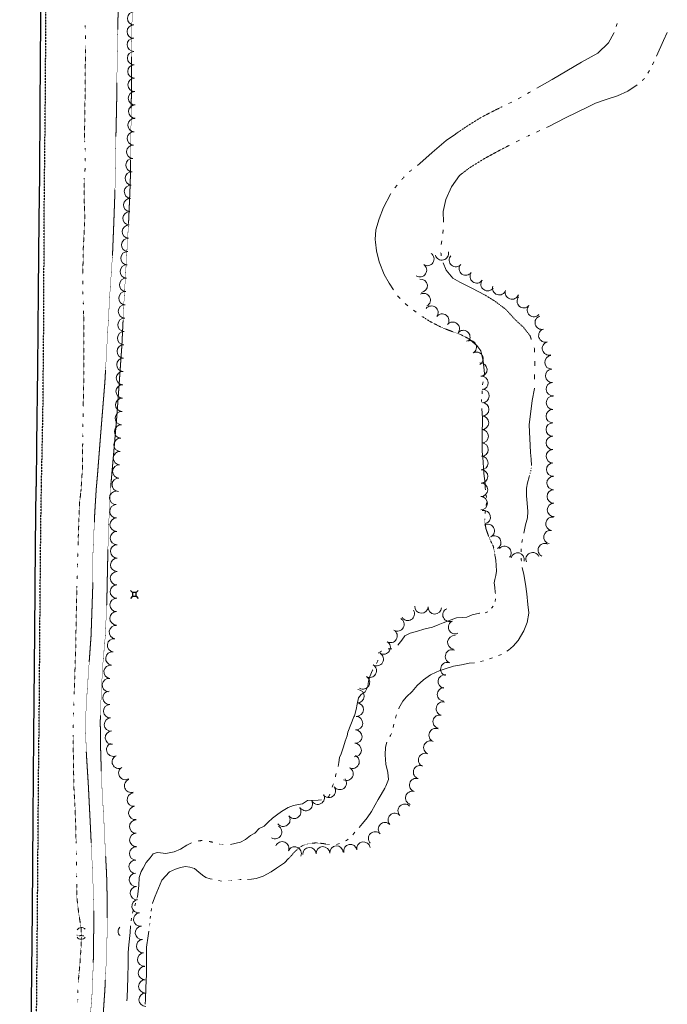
# Model space of a CAD drawing. Extents: x 386588 to 390135, y 96998 to 113606.
# Tile 64 of 93: x 388610 to 388997, y 104334 to 104923. Entities that reach past the tile are written whole.
import ezdxf

# ---------------------------------------------------------------- set-up
doc = ezdxf.new("R2010")
doc.units = 0
doc.header["$MEASUREMENT"] = 0
for name, pattern in [('Wisdot3', [0.1875, 0.125, -0.0625]), ('Wisdot5', [0.1, 0.05, -0.05]), ('Wisdot6', [0.375, 0.125, -0.0625, 0.03125, -0.0625, 0.03125, -0.0625])]:
    doc.linetypes.add(name, pattern=pattern)
for name, color, linetype, lineweight in [('E_DRN', 40, 'Continuous', 15), ('E_LAND_Vegetation', 3, 'Continuous', 15), ('E_PATH_Sidewalk', 2, 'Wisdot5', 15), ('E_RDWY', 21, 'Continuous', 25), ('E_RDWY_Gravel', 21, 'Wisdot3', 25), ('E_UTL_AG_Bold', 30, 'Continuous', 25), ('E_WTR', 4, 'Wisdot6', 15), ('E_WTR_Elevations', 4, 'Continuous', 15)]:
    doc.layers.add(name, color=color, linetype=linetype, lineweight=lineweight)

# ---------------------------------------------------------------- blocks, each defined once
blk = doc.blocks.new('CULV')
at = {"layer": 'E_DRN'}
blk.add_arc((0, 6.1), 6.15, 216.8699, 323.1301, dxfattribs=at)
blk = doc.blocks.new('PED')
at = {"layer": 'E_UTL_AG_Bold'}
for p, q in [((-2.5, 2.5), (-5.3, 5.3)), ((2.5, 2.5), (5.3, 5.3)), ((-2.5, -2.5), (-5.3, -5.3)), ((2.5, -2.5), (5.3, -5.3))]:
    blk.add_line(p, q, dxfattribs=at)
at = {"layer": 'E_UTL_AG_Bold', "flags": 128}
blk.add_lwpolyline([(-2.5, -2.5), (2.5, -2.5), (2.5, 2.5), (-2.5, 2.5)], close=True, dxfattribs=at)

msp = doc.modelspace()

# ---------------------------------------------------------------- linework, layer by layer
at = {"layer": 'E_LAND_Vegetation'}
for centre, radius, start, end in [((388678.73, 104923.89), 3.99, 88.04174, 268.02642), ((388678.46, 104915.91), 3.99, 88.04174, 268.02642), ((388678.53, 104908.05), 3.99, 91.15716, 271.14183), ((388678.69, 104900.07), 3.99, 91.15716, 271.14183), ((388678.85, 104892.1), 3.99, 91.15716, 271.14183), ((388679.01, 104884.12), 3.99, 91.15716, 271.14183), ((388679.17, 104876.14), 3.99, 91.15716, 271.14183), ((388679.33, 104868.17), 3.99, 91.15716, 271.14183), ((388678.99, 104860.04), 3.99, 86.89431, 266.87899), ((388678.56, 104852.08), 3.99, 86.89431, 266.87899), ((388678.13, 104844.11), 3.99, 86.89431, 266.87899), ((388677.69, 104836.14), 3.99, 86.89431, 266.87899), ((388677.26, 104828.18), 3.99, 86.89431, 266.87899), ((388676.83, 104820.21), 3.99, 86.89431, 266.87899), ((388676.39, 104812.24), 3.99, 86.89431, 266.87899), ((388675.97, 104804.28), 3.99, 87.06391, 267.04859), ((388675.56, 104796.31), 3.99, 87.06391, 267.04859), ((388675.15, 104788.35), 3.99, 87.06391, 267.04859), ((388674.74, 104780.38), 3.99, 87.06391, 267.04859), ((388853.96, 104779.95), 4.01, 236.54987, 56.53455), ((388862.63, 104783.27), 4.01, 194.42151, 14.40619), ((388870.99, 104779.31), 4.01, 139.12145, 319.10613), ((388674.33, 104772.41), 3.99, 87.06391, 267.04859), ((388849.54, 104773.27), 4.01, 236.54987, 56.53455), ((388876.94, 104774.22), 4.01, 144.31119, 324.29587), ((388883.45, 104769.55), 4.01, 144.31119, 324.29587), ((388673.92, 104764.44), 3.99, 87.06391, 267.04859), ((388849.97, 104763.94), 4.01, 276.3601, 96.34478), ((388889.96, 104764.87), 4.01, 144.31119, 324.29587), ((388673.51, 104756.47), 3.99, 87.06391, 267.04859), ((388851.79, 104755.42), 4.01, 298.42574, 118.41042), ((388896.94, 104762.46), 4.01, 161.28536, 341.27004), ((388904.53, 104759.89), 4.01, 161.28536, 341.27004), ((388911.54, 104754.68), 4.01, 139.11787, 319.10255), ((388673.2, 104748.55), 3.99, 88.36183, 268.34651), ((388856.41, 104747.86), 4.01, 323.51807, 143.50275), ((388917.6, 104749.43), 4.01, 139.11787, 319.10255), ((388672.97, 104740.57), 3.99, 88.36183, 268.34651), ((388862.86, 104743.1), 4.01, 323.51807, 143.50275), ((388869.17, 104738.27), 4.01, 321.60805, 141.59273), ((388922.28, 104741.88), 4.01, 105.80975, 285.79443), ((388672.74, 104732.6), 3.99, 88.36183, 268.34651), ((388875.45, 104733.29), 4.01, 321.60805, 141.59273), ((388924.46, 104734.17), 4.01, 105.80975, 285.79443), ((388879.29, 104727.25), 4.01, 299.96396, 119.94863), ((388926.64, 104726.45), 4.01, 105.80975, 285.79443), ((388672.51, 104724.62), 3.99, 88.36183, 268.34651), ((388883.3, 104720.3), 4.01, 299.96396, 119.94863), ((388672.28, 104716.65), 3.99, 88.36183, 268.34651), ((388928.06, 104718.15), 4.01, 93.38344, 273.36811), ((388672.05, 104708.67), 3.99, 88.36183, 268.34651), ((388885.64, 104713.79), 4.01, 274.97117, 94.95584), ((388928.53, 104710.15), 4.01, 93.38344, 273.36811), ((388886.33, 104705.8), 4.01, 274.97117, 94.95584), ((388671.83, 104700.7), 3.99, 88.36183, 268.34651), ((388886.91, 104698.03), 4.01, 268.92541, 88.91009), ((388929, 104702.14), 4.01, 93.38344, 273.36811), ((388671.6, 104692.72), 3.99, 88.36183, 268.34651), ((388929, 104693.98), 4.01, 89.35459, 269.33927), ((388671.37, 104684.75), 3.99, 88.36183, 268.34651), ((388886.75, 104690.02), 4.01, 268.92541, 88.91009), ((388928.91, 104685.97), 4.01, 89.35459, 269.33927), ((388886.6, 104682), 4.01, 268.92541, 88.91009), ((388670.99, 104676.74), 3.99, 87.29643, 267.28111), ((388886.47, 104673.98), 4.01, 269.14861, 89.13329), ((388928.87, 104677.98), 4.01, 90.25364, 270.23832), ((388670.61, 104668.77), 3.99, 87.29643, 267.28111), ((388928.9, 104669.97), 4.01, 90.25364, 270.23832), ((388886.35, 104665.96), 4.01, 269.14861, 89.13329), ((388928.94, 104661.95), 4.01, 90.25364, 270.23832), ((388670.24, 104660.8), 3.99, 87.29643, 267.28111), ((388886.23, 104657.95), 4.01, 269.14861, 89.13329), ((388669.86, 104652.83), 3.99, 87.29643, 267.28111), ((388886.11, 104649.93), 4.01, 269.14861, 89.13329), ((388929.13, 104653.99), 4.01, 91.62928, 271.61396), ((388669.48, 104644.86), 3.99, 87.29643, 267.28111), ((388929.34, 104645.95), 4.01, 91.06594, 271.05061), ((388885.99, 104641.92), 4.01, 269.14861, 89.13329), ((388929.49, 104637.94), 4.01, 91.06594, 271.05061), ((388667.98, 104637.05), 4, 91.06335, 271.04803), ((388885.87, 104633.9), 4.01, 269.14861, 89.13329), ((388668.13, 104629.06), 4, 91.06335, 271.04803), ((388929.64, 104629.93), 4.01, 91.06594, 271.05061), ((388668.27, 104621.07), 4, 91.06335, 271.04803), ((388887.66, 104625.59), 4.01, 282.70493, 102.68961), ((388928.74, 104621.61), 4.01, 80.8796, 260.86428), ((388890, 104617.34), 4.01, 299.39583, 119.38051), ((388668.42, 104613.08), 4, 91.06335, 271.04803), ((388893.94, 104610.35), 4.01, 299.39583, 119.38051), ((388927.47, 104613.7), 4.01, 80.8796, 260.86428), ((388668.57, 104605.09), 4, 91.06335, 271.04803), ((388900.04, 104604.21), 4.01, 319.11984, 139.10452), ((388924.11, 104605.82), 4.01, 65.37668, 245.36136), ((388668.6, 104597.03), 4, 89.22562, 269.2103), ((388907.88, 104600.24), 4.01, 346.76643, 166.7511), ((388916.84, 104600.4), 4.01, 24.25336, 204.23804), ((388668.49, 104589.04), 4, 89.22562, 269.2103), ((388668.38, 104581.05), 4, 89.22562, 269.2103), ((388668.28, 104573.05), 4, 89.22562, 269.2103), ((388850.4, 104572.1), 4.03, 176.78774, 356.77242), ((388858.46, 104571.65), 4.03, 176.78774, 356.77242), ((388867.23, 104567.12), 4.03, 114.28754, 294.27222), ((388668.17, 104565.06), 4, 89.22562, 269.2103), ((388836.03, 104561.47), 4.03, 239.37862, 59.3633), ((388842.25, 104567.77), 4.03, 211.28649, 31.27116), ((388667.76, 104556.85), 4, 82.59109, 262.57577), ((388870.55, 104559.77), 4.03, 114.28754, 294.27222), ((388831.92, 104554.53), 4.03, 239.37862, 59.3633), ((388870.08, 104550.69), 4.03, 83.1436, 263.12828), ((388666.73, 104548.92), 4, 82.59109, 262.57577), ((388827.81, 104547.59), 4.03, 239.37862, 59.3633), ((388665.7, 104541), 4, 82.59109, 262.57577), ((388823.7, 104540.65), 4.03, 239.37862, 59.3633), ((388868.7, 104542.27), 4.03, 69.90569, 249.89036), ((388664.67, 104533.07), 4, 82.59109, 262.57577), ((388819.59, 104533.7), 4.03, 239.37862, 59.3633), ((388865.93, 104534.7), 4.03, 69.90569, 249.89036), ((388815.48, 104526.76), 4.03, 239.37862, 59.3633), ((388864.37, 104527.28), 4.03, 82.07764, 262.06232), ((388663.64, 104525.14), 4, 82.59109, 262.57577), ((388664.03, 104517.55), 4, 93.08972, 273.07439), ((388812.13, 104518.53), 4.03, 267.07416, 87.05883), ((388863.85, 104519.56), 4.03, 90.41473, 270.39941), ((388664.46, 104509.57), 4, 93.08972, 273.07439), ((388811.72, 104510.47), 4.03, 267.07416, 87.05883), ((388863.25, 104511.04), 4.03, 76.2554, 256.24008), ((388811.3, 104502.42), 4.03, 267.07416, 87.05883), ((388861.33, 104503.2), 4.03, 76.2554, 256.24008), ((388664.89, 104501.59), 4, 93.08972, 273.07439), ((388665.45, 104493.7), 4, 95.31393, 275.29861), ((388810.89, 104494.36), 4.03, 267.07416, 87.05883), ((388858.9, 104495.18), 4.03, 67.17202, 247.1567), ((388666.24, 104486.48), 4, 114.67307, 294.65774), ((388810.48, 104486.3), 4.03, 267.07416, 87.05883), ((388855.77, 104487.75), 4.03, 67.17202, 247.1567), ((388669.57, 104479.21), 4, 114.67307, 294.65774), ((388809.22, 104479.34), 4.03, 243.83382, 63.8185), ((388852.64, 104480.31), 4.03, 67.17202, 247.1567), ((388849.62, 104473.07), 4.03, 73.09805, 253.08273), ((388673.45, 104472.54), 4, 121.88213, 301.86681), ((388805.66, 104472.1), 4.03, 243.83382, 63.8185), ((388676.91, 104464.88), 4, 109.35272, 289.3374), ((388801.57, 104466.62), 4.03, 216.10032, 36.08499), ((388847.27, 104465.35), 4.03, 73.09805, 253.08273), ((388678.55, 104456.62), 4, 96.2207, 276.20538), ((388788.45, 104457.8), 4.03, 208.09543, 28.08011), ((388795.05, 104461.87), 4.03, 216.10032, 36.08499), ((388844.92, 104457.63), 4.03, 73.09805, 253.08273), ((388781.34, 104454), 4.03, 208.09543, 28.08011), ((388840.4, 104449.98), 4.03, 43.22857, 223.21324), ((388679.42, 104448.68), 4, 96.2207, 276.20538), ((388774.4, 104449.36), 4.03, 216.09805, 36.08273), ((388834.52, 104444.46), 4.03, 43.22857, 223.21324), ((388679.94, 104440.51), 4, 90.77963, 270.76431), ((388767.88, 104444.61), 4.03, 216.09805, 36.08273), ((388828.64, 104438.93), 4.03, 43.22857, 223.21324), ((388680.04, 104432.52), 4, 90.77963, 270.76431), ((388762.92, 104437.28), 4.03, 239.78172, 59.7664), ((388822.76, 104433.4), 4.03, 43.22857, 223.21324), ((388767.17, 104427.47), 4.03, 337.4935, 157.47817), ((388807.9, 104425.85), 4.03, 10.75162, 190.7363), ((388815.83, 104427.35), 4.03, 10.75162, 190.7363), ((388680, 104424.41), 4, 87.34098, 267.32566), ((388774.62, 104424.38), 4.03, 337.4935, 157.47817), ((388783.5, 104424.07), 4.03, 3.04647, 183.03115), ((388791.56, 104424.5), 4.03, 3.04647, 183.03115), ((388799.62, 104424.93), 4.03, 3.04647, 183.03115), ((388679.62, 104416.42), 4, 87.34098, 267.32566), ((388679.83, 104408.7), 4, 94.32908, 274.31376), ((388680.43, 104400.73), 4, 94.32908, 274.31376), ((388681.32, 104392.92), 4, 97.73351, 277.71819), ((388682.39, 104385), 4, 97.73351, 277.71819), ((388683.39, 104376.95), 4, 94.64846, 274.63314), ((388684.04, 104368.99), 4, 94.64846, 274.63314), ((388684.69, 104361.02), 4, 94.64846, 274.63314), ((388685.22, 104352.93), 4, 91.38789, 271.37257), ((388685.41, 104344.94), 4, 91.38789, 271.37257), ((388685.6, 104336.95), 4, 91.38789, 271.37257)]:
    msp.add_arc(centre, radius, start, end, dxfattribs=at)
at = {"layer": 'E_PATH_Sidewalk', "flags": 128}
for points in [[(388665.47, 105469.35), (388666.38, 105447.56), (388666.96, 105428.04), (388667.31, 105406.57), (388667.38, 105380.94), (388666.85, 105362.62), (388666.09, 105337.7), (388665.58, 105320.86), (388665.36, 105304.99), (388664.96, 105282.07), (388665.02, 105262.35), (388665.17, 105240.79), (388665.46, 105213.28), (388666.04, 105186.41), (388666.69, 105161.35), (388667.73, 105134.31), (388668.71, 105109.23), (388669.36, 105090.5), (388669.85, 105073.98), (388670.03, 105051.39), (388669.74, 105028.65), (388669.68, 105005.96), (388669.61, 104978.43), (388669.23, 104949.92), (388669.11, 104925.84), (388668.55, 104897.61), (388668.27, 104872.9), (388667.71, 104847.54), (388667.25, 104820.23), (388666.59, 104801.94), (388665.81, 104782.61), (388664.23, 104759.4), (388662.81, 104734.57), (388661.25, 104706.51), (388658.73, 104675.31), (388656.8, 104650.6), (388656.09, 104642.63)], [(388664.72, 104643.75), (388666.47, 104663.62), (388668.48, 104687.06), (388671.42, 104728.57), (388672.63, 104754.01), (388675.52, 104804.06), (388676.43, 104826.31), (388676.73, 104850.12), (388677.08, 104878.42), (388677.21, 104908.09), (388678.01, 104954.09), (388678.43, 104998), (388678.6, 105030.48), (388678.55, 105064.33), (388677.78, 105098.5), (388676.5, 105127.79), (388675.36, 105153.26), (388674.38, 105185.28), (388673.7, 105219.38), (388673.13, 105253.52), (388673.01, 105287.87), (388673.73, 105314.87), (388674.47, 105346.44), (388675.22, 105382.24), (388675.2, 105410.59), (388674.97, 105432.6), (388674.3, 105456.14), (388673.67, 105470.06)], [(388656.09, 104642.63), (388655.17, 104627.79), (388654.12, 104604.04), (388653.95, 104582.84), (388652.99, 104554.74), (388651.24, 104530.05), (388650.03, 104512.24), (388649.66, 104499.19), (388650.17, 104484.32), (388651.32, 104465.94), (388652.53, 104441.85), (388653.67, 104417.59), (388654.58, 104395.85), (388654.55, 104377.36), (388654.31, 104358.61), (388653.62, 104341.17), (388652.01, 104320.07), (388650.6, 104301.05), (388648.55, 104277.92), (388647.24, 104253.52), (388646.12, 104227.15), (388646.22, 104197.96), (388647.34, 104174.73), (388648.71, 104156.6), (388650.05, 104141.33), (388650.19, 104131.27)], [(388660.3, 104123.92), (388659.68, 104125.64), (388658.9, 104131.44), (388658.62, 104137.92), (388657.37, 104158.12), (388655.75, 104179.08), (388654.69, 104193.03), (388654.13, 104207.58), (388654.2, 104223.93), (388654.67, 104243.65), (388655.54, 104263.34), (388657.35, 104290.8), (388659.49, 104317.35), (388661.24, 104342.91), (388662.18, 104362.67), (388662.65, 104378.99), (388662.7, 104393.83), (388662.26, 104412.2), (388661.48, 104426.65), (388660.63, 104444.27), (388659.32, 104466.92), (388658.73, 104485.27), (388658.48, 104503.35), (388659.1, 104521.42), (388659.96, 104536.97), (388661.53, 104555.05), (388662.41, 104575.53), (388662.83, 104595.8), (388663.32, 104617.83), (388664.72, 104643.75)]]:
    msp.add_lwpolyline(points, dxfattribs=at)
at = {"layer": 'E_RDWY', "flags": 128}
for points in [[(388610.34, 105469.36), (388613.28, 105426.94), (388616.92, 105368.07), (388619.66, 105312.88), (388621.75, 105264.52), (388623.28, 105211.33), (388623.95, 105146.9), (388624.01, 105073.99), (388623.66, 105022.48), (388623.17, 104967.53), (388622.84, 104923.17), (388622.41, 104871.11), (388622.1, 104830.06), (388621.82, 104803.5), (388621.37, 104760.73), (388620.9, 104714.55), (388620.45, 104669.49), (388620.09, 104643.8)], [(388616.29, 104178.3), (388616.33, 104223.22), (388616.65, 104275.29), (388617.19, 104316.96), (388617.93, 104390.18), (388618.35, 104445.6), (388618.73, 104494.89), (388619.29, 104557.01), (388619.86, 104608.65), (388620.09, 104643.8)]]:
    msp.add_lwpolyline(points, dxfattribs=at)
at = {"layer": 'E_RDWY_Gravel', "flags": 128}
for points in [[(388623.34, 104644.32), (388624.22, 104687.6), (388624.75, 104744.95), (388624.96, 104805.22), (388625.67, 104874.12), (388626.16, 104943.12), (388626.56, 104993.95), (388627.32, 105056.92), (388627.48, 105095.66), (388627.18, 105154.08), (388626.78, 105202.76), (388625.59, 105253.53), (388623.36, 105305.99), (388620.23, 105363.72), (388616.13, 105428.91), (388613.37, 105469.52)], [(388618.69, 104178.23), (388619.49, 104223.32), (388620, 104279.42), (388620.63, 104351.09), (388621.11, 104405.86), (388621.56, 104464.66), (388622.12, 104517.42), (388622.52, 104573.61), (388622.98, 104622.22), (388623.34, 104644.32)]]:
    msp.add_lwpolyline(points, dxfattribs=at)
at = {"layer": 'E_WTR', "flags": 128}
for points in [[(388649.53, 104917.54), (388649.51, 104919.52)], [(388649.57, 104911.59), (388649.56, 104913.57)], [(388649.41, 104878.86), (388649.54, 104890.18), (388649.59, 104907.62)], [(388983.68, 104887.93), (388983.59, 104887.78), (388982.3, 104886.64)], [(388649.16, 104850.1), (388649.06, 104852.05), (388649.29, 104869.03), (388649.41, 104878.86)], [(388898.63, 104870.99), (388895.32, 104869.39), (388886, 104864.58), (388878.44, 104859.89), (388871.95, 104855.51)], [(388912.98, 104852.94), (388915, 104853.94)], [(388874.96, 104831.22), (388879.05, 104834.4), (388887.49, 104839.68), (388896.05, 104844.36), (388902.91, 104847.93)], [(388649.48, 104844.16), (388649.38, 104846.14)], [(388649.53, 104838.21), (388649.53, 104840.19)], [(388649.27, 104832.27), (388649.44, 104834.25)], [(388844.75, 104833.31), (388843.08, 104831.98)], [(388649.04, 104799.58), (388649.33, 104804.86), (388648.77, 104817.68), (388648.85, 104827.41), (388648.93, 104828.32)], [(388840.04, 104829.01), (388838.61, 104827.43)], [(388648.09, 104770.84), (388648.26, 104784.9), (388649.04, 104799.58)], [(388862.27, 104781.88), (388861.99, 104784.11)], [(388648.02, 104764.88), (388648.05, 104766.87)], [(388648.14, 104758.94), (388648.06, 104760.92)], [(388648.38, 104752.99), (388648.3, 104754.97)], [(388916.07, 104731.89), (388915.33, 104734.07), (388911.19, 104739.3), (388906.68, 104743.42), (388900.68, 104749.97), (388893.88, 104755), (388888.42, 104758.37)], [(388648.65, 104720.26), (388648.68, 104729.14), (388648.54, 104749.03)], [(388850.8, 104745.66), (388855.42, 104742.65), (388862.59, 104738.95), (388868.98, 104736.49), (388873.54, 104734.9), (388878.56, 104732.35)], [(388648.29, 104691.5), (388648.61, 104706.23), (388648.65, 104720.26)], [(388886.29, 104694.1), (388886.27, 104694.4), (388886.37, 104695.87)], [(388648.17, 104685.55), (388648.21, 104687.53)], [(388648.04, 104679.6), (388648.09, 104681.59)], [(388647.99, 104673.65), (388648.01, 104675.63)], [(388646.93, 104640.95), (388647.87, 104655.64), (388647.97, 104669.68)], [(388915.91, 104654.75), (388915.98, 104655.28)], [(388646.93, 104640.95), (388646.08, 104633.9), (388645.33, 104613.24), (388645.18, 104608.71)], [(388894.36, 104602.7), (388894.04, 104604.68), (388893.37, 104608.09), (388891.55, 104611.8), (388890.33, 104614.81), (388888.99, 104618.51), (388888.35, 104622.22), (388888.23, 104624.64)], [(388888.4, 104627.78), (388888.67, 104629.34)], [(388645.04, 104604.26), (388644.97, 104602.03)], [(388909.99, 104601), (388910.2, 104599.13)], [(388644.83, 104597.58), (388644.75, 104595.35)], [(388644.63, 104590.9), (388644.58, 104588.67)], [(388644.49, 104584.22), (388644.15, 104568.45), (388643.88, 104551.91)], [(388643.88, 104551.91), (388643.79, 104546.6), (388643.09, 104526.15), (388642.85, 104519.62)], [(388824.85, 104544.22), (388824.88, 104544.36), (388826.44, 104545.33), (388826.59, 104545.4)], [(388642.69, 104515.17), (388642.61, 104512.95)], [(388642.44, 104508.49), (388642.43, 104508.16), (388642.41, 104506.26)], [(388642.37, 104501.81), (388642.35, 104499.58)], [(388642.31, 104495.12), (388642.3, 104494.81), (388642.41, 104480.45), (388642.74, 104463.65), (388642.78, 104462.83)], [(388642.78, 104462.83), (388643.49, 104450.38), (388643.89, 104437.29), (388644.04, 104430.56)], [(388717.19, 104431.89), (388718.76, 104432.13), (388719.33, 104432.11)], [(388723.59, 104431.63), (388725.68, 104431.15)], [(388729.83, 104429.99), (388730.32, 104429.85), (388731.96, 104429.67)], [(388795.75, 104429.65), (388795.29, 104429.65), (388791.94, 104430.34), (388787.6, 104430.76), (388783.68, 104430.51), (388779.79, 104429.33), (388777.17, 104427.79), (388774.68, 104425.44), (388771.86, 104422.24), (388771.02, 104421.4)], [(388644.14, 104426.1), (388644.19, 104423.88)], [(388644.27, 104419.42), (388644.3, 104417.19)], [(388644.35, 104412.74), (388644.38, 104410.51)], [(388644.44, 104406.06), (388644.57, 104397.53), (388645.59, 104388.74), (388646.43, 104383.41), (388646.94, 104380.1), (388647.13, 104378), (388647.06, 104376.63), (388647.15, 104375.61), (388647.88, 104375.13), (388648.63, 104375.2)], [(388736.83, 104408.35), (388735.39, 104408.2), (388734.89, 104408.16)], [(388742.63, 104408.82), (388740.87, 104408.77), (388740.69, 104408.75)], [(388688.04, 104382.47), (388687.84, 104380.98)], [(388645.55, 104375.13), (388645.42, 104375.11), (388644.56, 104375.51)], [(388647.67, 104375.27), (388647.04, 104373.14), (388647.12, 104370.82), (388646.95, 104367.52), (388646.71, 104364.14), (388646.28, 104357.74), (388645.68, 104351.67), (388645.29, 104347.05)], [(388645.77, 104375.16), (388645.7, 104375.15)], [(388645.99, 104375.2), (388645.91, 104375.19)], [(388646.21, 104375.24), (388646.13, 104375.22)], [(388647.42, 104375.43), (388646.35, 104375.26)], [(388645.1, 104343.12), (388645.08, 104341.15)], [(388645.03, 104337.21), (388645.01, 104335.24)]]:
    msp.add_lwpolyline(points, dxfattribs=at)
at = {"layer": 'E_WTR_Elevations', "flags": 128}
for points in [[(388966.76, 104918.98), (388967.22, 104920.27), (388967.31, 104920.77)], [(388945.99, 104897.58), (388955.8, 104903.04), (388962.11, 104909.17), (388965.37, 104915), (388965.52, 104915.44)], [(388997.34, 104915.41), (388995.14, 104910.62), (388990.83, 104901.27)], [(388945.99, 104897.58), (388928.62, 104887.35), (388919.3, 104882.01)], [(388989.29, 104897.8), (388988.53, 104896.07)], [(388986.67, 104892.77), (388985.68, 104891.15)], [(388979.42, 104884.17), (388973.84, 104880.33), (388967.52, 104877.57), (388960.71, 104875.32), (388954.42, 104873.18)], [(388915.61, 104879.9), (388914.85, 104879.46), (388913.75, 104878.86)], [(388904.38, 104873.78), (388902.47, 104872.85)], [(388910, 104876.82), (388908.13, 104875.8)], [(388925.23, 104858.63), (388926.5, 104859.21), (388936.41, 104864.44), (388950.5, 104871.13), (388954.42, 104873.18)], [(388871.95, 104855.51), (388870.69, 104854.66), (388865.21, 104850.81), (388856.75, 104843.69), (388849.41, 104837.02), (388848.08, 104835.96)], [(388919.08, 104855.84), (388921.13, 104856.77)], [(388906.93, 104849.95), (388908.95, 104850.94)], [(388863.69, 104801.94), (388863.35, 104808.42), (388864.91, 104815.59), (388868.43, 104823.12), (388873.16, 104829.83), (388874.96, 104831.22)], [(388835.85, 104824.19), (388834.59, 104822.47)], [(388832.08, 104819.03), (388831.92, 104818.81), (388827.83, 104810.7), (388825.08, 104804.06), (388823.26, 104797.33), (388822.83, 104791.62), (388823.01, 104789.98)], [(388863.25, 104795.21), (388863.45, 104797.46)], [(388823.01, 104789.98), (388823.55, 104784.77), (388825.09, 104778.29), (388828.09, 104770.75), (388831.15, 104765.53), (388833.79, 104761.48)], [(388862.21, 104788.55), (388862.62, 104790.76)], [(388888.42, 104758.37), (388880.46, 104762.48), (388873.3, 104766.03), (388869.21, 104768.49), (388865.18, 104773.34), (388863.36, 104777.56)], [(388836.13, 104757.92), (388837.63, 104756.41)], [(388840.63, 104753.38), (388841.11, 104752.9), (388842.25, 104752.01)], [(388845.61, 104749.39), (388847.29, 104748.09)], [(388887.9, 104709.96), (388888.18, 104711.57), (388887.26, 104719.09), (388885.91, 104724.98), (388883.46, 104728.18), (388878.56, 104732.35)], [(388918.08, 104724.17), (388917.95, 104726.36), (388917.79, 104726.82)], [(388918.15, 104716.15), (388918.24, 104718.82)], [(388886.97, 104704.72), (388886.98, 104704.81), (388887.28, 104706.47)], [(388918.08, 104708.11), (388918.08, 104710.79)], [(388886.61, 104699.41), (388886.73, 104701.18)], [(388915.52, 104664.16), (388914.86, 104680.73), (388916.65, 104695.36), (388917.9, 104702.58), (388917.91, 104702.76)], [(388886.8, 104664.84), (388886.8, 104674.19), (388886.81, 104684.78), (388886.49, 104690.56)], [(388888.73, 104641.95), (388888.59, 104643.06), (388888.4, 104645.69), (388888.06, 104648.72), (388887.66, 104651.74), (388887.42, 104654.96), (388887.18, 104661.35), (388886.8, 104664.84)], [(388916.12, 104656.36), (388916.12, 104656.39), (388915.94, 104660.25), (388915.52, 104664.16)], [(388915.71, 104653.14), (388915.78, 104653.68)], [(388913.19, 104642.94), (388913.77, 104646.17), (388914.81, 104649.62), (388915.06, 104650.53)], [(388915.35, 104651.57), (388915.49, 104652.09)], [(388913.19, 104642.94), (388913.21, 104638.35), (388913.62, 104633.92), (388913.96, 104629.01), (388913.78, 104625.22), (388912.65, 104620.94), (388911.51, 104615.92)], [(388889.22, 104637.22), (388889.09, 104638.8)], [(388889.07, 104632.49), (388889.22, 104634.07)], [(388910.73, 104612.23), (388910.54, 104611.33), (388910.36, 104610.38)], [(388909.94, 104606.65), (388909.92, 104604.76)], [(388894.59, 104579.94), (388894.49, 104580.78), (388894.23, 104583.58), (388893.97, 104586.38), (388894.26, 104588.29), (388894.93, 104590.59), (388895.33, 104593.33), (388895.06, 104596.78), (388894.86, 104599.58), (388894.44, 104602.19), (388894.36, 104602.7)], [(388910.69, 104595.39), (388911.52, 104591.24), (388912.59, 104585.46), (388913.42, 104579.71), (388914.08, 104573.24), (388914.59, 104568.36)], [(388894.54, 104575.21), (388894.69, 104576.79)], [(388892.29, 104571.09), (388892.54, 104571.42), (388893.29, 104572.32)], [(388863.32, 104562.46), (388871.45, 104565.4), (388875.2, 104565.51), (388877.53, 104565.73), (388880.69, 104567.2), (388885.02, 104568.07), (388885.37, 104568.1)], [(388888.51, 104568.42), (388890.01, 104568.94)], [(388914.59, 104568.36), (388914.61, 104568.17), (388913.53, 104562.6), (388911.53, 104557.59), (388908.3, 104551.76), (388905.21, 104548.36), (388902.48, 104546.1), (388901.41, 104545.42)], [(388836.26, 104549.1), (388837.18, 104550.03), (388838.65, 104551.99), (388840.46, 104554.63), (388843.66, 104556.28), (388848.09, 104557.4), (388851.92, 104558.58), (388857.1, 104559.82), (388860.5, 104561.2), (388863.32, 104562.46)], [(388830.61, 104546.73), (388832.71, 104546.85), (388832.76, 104546.87)], [(388892.94, 104541.39), (388891.16, 104540.78)], [(388898.2, 104543.47), (388896.45, 104542.76)], [(388823.5, 104538.01), (388824.27, 104539.54), (388824.27, 104539.98)], [(388882.03, 104538.52), (388879.03, 104538.16), (388874.41, 104537.32), (388869.61, 104536.4), (388865.2, 104535.05), (388860.99, 104533.6), (388859.18, 104532.78), (388855.88, 104531.18)], [(388887.57, 104539.63), (388885.73, 104539.23)], [(388810.09, 104506.05), (388810.32, 104506.65), (388811.37, 104510.57), (388812.03, 104513.63), (388812.79, 104517.41), (388814.36, 104519.5), (388816.69, 104521.12), (388818.39, 104524.34), (388818.86, 104527.45), (388819.65, 104530.34), (388821.18, 104534.13), (388821.3, 104534.32)], [(388855.88, 104531.18), (388851.62, 104528.19), (388847.92, 104524.97), (388844.84, 104521.39), (388841.43, 104518.19), (388839.2, 104515.57), (388836.96, 104511.24), (388836.84, 104510.93)], [(388800.62, 104476.42), (388800.65, 104476.51), (388801.14, 104478.79), (388801.5, 104481.88), (388802.42, 104484.09), (388803.13, 104485.86), (388803.85, 104488.28), (388804.78, 104491.54), (388805.95, 104494.77), (388806.46, 104496.88), (388810.09, 104506.05)], [(388835.47, 104507.29), (388835.31, 104506.85), (388834.89, 104505.44)], [(388833.89, 104501.7), (388833.61, 104499.77)], [(388832.43, 104496.12), (388831.88, 104494.94), (388831.56, 104494.38)], [(388829.83, 104490.93), (388829.01, 104487.91), (388828.77, 104483.48), (388829.23, 104477.93), (388830.4, 104472.92), (388830.67, 104468.71), (388829.17, 104464.63), (388828.51, 104463.5)], [(388798.97, 104470.18), (388799.12, 104470.84), (388799.42, 104472.28)], [(388797.11, 104464), (388797.52, 104465.22), (388797.81, 104466.04)], [(388794.54, 104458.19), (388795.02, 104458.57), (388795.76, 104459.92)], [(388828.51, 104463.5), (388826.27, 104459.71), (388824.55, 104456.73), (388822.67, 104453.49), (388820.51, 104449.59), (388818.04, 104445.71), (388815.19, 104442.27), (388813.11, 104440.05)], [(388762.2, 104446.05), (388763.88, 104447.33), (388766.8, 104449.54), (388770.69, 104451.9), (388773.93, 104453.14), (388776.99, 104453.78), (388779.43, 104454.12), (388782.31, 104456.1), (388788.64, 104456.27), (388790.63, 104456.54)], [(388736.25, 104429.76), (388736.33, 104429.76), (388742.25, 104431.26), (388745.23, 104432.83), (388748.31, 104435.11), (388750.87, 104436.65), (388753.45, 104439.3), (388756.38, 104440.75), (388758.8, 104443.09), (388761.41, 104445.45), (388762.2, 104446.05)], [(388810.56, 104437.13), (388809.48, 104435.52)], [(388685.94, 104419.06), (388688.36, 104421.78), (388690.09, 104424.12), (388692.47, 104425.1), (388694.49, 104424.82), (388697.59, 104424.34), (388702.61, 104425.46), (388706.34, 104427.1), (388710.31, 104429.35), (388713.07, 104430.81)], [(388801.43, 104430.43), (388799.61, 104429.73)], [(388806.66, 104432.92), (388805.59, 104432.14), (388805.02, 104431.9)], [(388680.41, 104397.67), (388680.66, 104398.59), (388681.48, 104405.23), (388681.65, 104410.04), (388682.96, 104413.58), (388684.07, 104415.67), (388685.94, 104419.06)], [(388771.02, 104421.4), (388768.53, 104418.87), (388763.82, 104415.67), (388760.62, 104413.43), (388755.74, 104410.8), (388751.74, 104409.55), (388748.84, 104409.1), (388746.51, 104408.96)], [(388699.87, 104413.44), (388695.27, 104408.43), (388693.19, 104403.65), (388691.3, 104398.96), (388689.71, 104394.71), (388689.66, 104394.43)], [(388725.31, 104408.97), (388724.18, 104409.22), (388721.62, 104410.16), (388719.49, 104411.55), (388717.34, 104413.18), (388714.78, 104415.41), (388712.05, 104416.33), (388709.44, 104416.56), (388706.48, 104416.11), (388703.46, 104415), (388699.87, 104413.44)], [(388731.02, 104407.86), (388731.01, 104407.86), (388729.11, 104408.21)], [(388679.18, 104393.19), (388679.34, 104393.68), (388679.61, 104394.68)], [(388677.78, 104388.75), (388678.24, 104390.23)], [(388689.11, 104391.46), (388688.84, 104389.98)], [(388676.94, 104384.18), (388677.21, 104385.71)], [(388688.49, 104386.98), (388688.35, 104385.48)], [(388675.11, 104358.7), (388675.14, 104360.04), (388675.21, 104365.18), (388675.6, 104369.87), (388676.35, 104377.19), (388676.58, 104381.11)], [(388687.45, 104377.98), (388687.08, 104375.11), (388686.21, 104368.32), (388686.12, 104361.13), (388686.13, 104356.17)], [(388674.36, 104336.25), (388674.51, 104338.16), (388674.89, 104350.24), (388675.11, 104358.7)], [(388686.13, 104356.17), (388686.14, 104352.17), (388685.8, 104344), (388685.54, 104337.2), (388685.38, 104334.29)]]:
    msp.add_lwpolyline(points, dxfattribs=at)

# ---------------------------------------------------------------- block references
at = {"layer": 'E_DRN', "xscale": 0.5, "yscale": 0.5, "zscale": 0.5}
for p, rotation in [((388646.94, 104380.1), 185.1229751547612), ((388669.11, 104377.8), 271.0635643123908)]:
    msp.add_blockref('CULV', p, dxfattribs=dict(at, rotation=rotation))
msp.add_blockref('CULV', (388647.04, 104373.14), dxfattribs=at)
at = {"layer": 'E_UTL_AG_Bold', "xscale": 0.4503659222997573, "yscale": 0.4503659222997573, "zscale": 0.4503659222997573}
msp.add_blockref('PED', (388678.84, 104579.36), dxfattribs=at)

doc.saveas('drawing.dxf')
